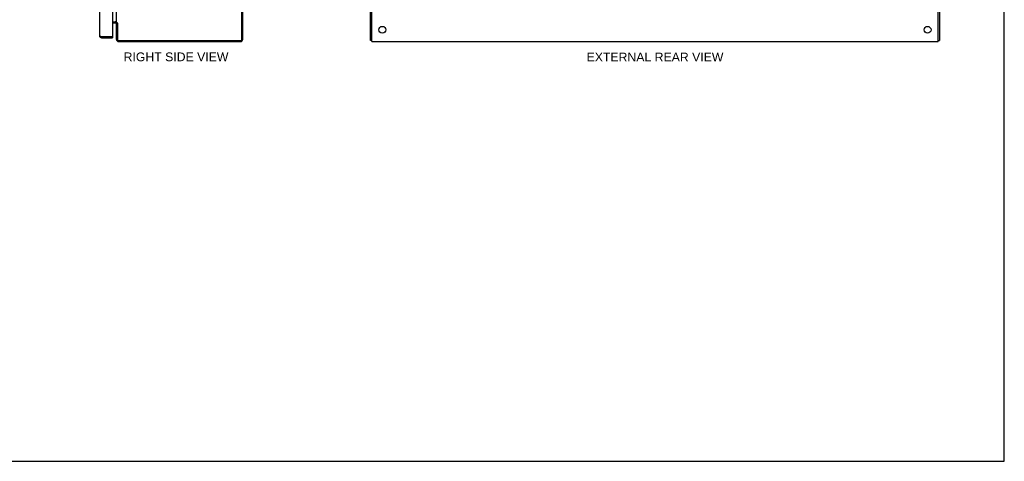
# Model space of a CAD drawing. Header units: inches. Extents: x 0 to 126, y 0 to 81.
# Tile 4 of 5: x 63 to 126, y 0 to 28. Entities that reach past the tile are written whole.
import ezdxf

# ---------------------------------------------------------------- set-up
doc = ezdxf.new("R2010")
doc.units = ezdxf.units.IN
doc.header["$LTSCALE"] = 6.919
doc.header["$MEASUREMENT"] = 0
doc.layers.get('0').update_dxf_attribs({"linetype": 'CONTINUOUS'})
doc.layers.add('02___PRT_ALL_AXES', color=7, linetype='CONTINUOUS')
doc.layers.add('DIMENSIONS', color=7, linetype='CONTINUOUS')
doc.styles.get("Standard").update_dxf_attribs({"font": 'arial.ttf'})

msp = doc.modelspace()

# ---------------------------------------------------------------- linework, layer by layer
at = {"color": 7, "linetype": 'Continuous'}
for p, q in [((125.8, 0), (125.8, 81.4)), ((69.667, 27.761), (69.606, 27.761)), ((69.649, 27.782), (69.623, 27.761)), ((68.668, 26.836), (68.668, 26.911)), ((69.343, 26.911), (69.358, 26.911)), ((69.358, 26.911), (69.358, 26.836)), ((85.767, 26.649), (85.692, 26.649)), ((121.617, 26.649), (121.692, 26.649)), ((0, 0), (125.8, 0))]:
    msp.add_line(p, q, dxfattribs=at)
at = {"color": 3, "linetype": 'Continuous'}
for p, q in [((68.533, 56.201), (68.533, 26.971)), ((69.358, 56.246), (69.358, 26.926)), ((77.543, 26.729), (77.543, 56.443)), ((77.606, 26.731), (77.606, 56.441)), ((85.692, 26.649), (85.692, 56.523)), ((85.767, 26.586), (85.767, 56.586)), ((121.617, 26.586), (121.617, 56.586)), ((121.692, 56.523), (121.692, 26.649)), ((69.606, 27.788), (69.606, 55.384)), ((69.358, 27.836), (69.59, 27.836)), ((69.536, 27.761), (69.358, 27.761)), ((69.606, 27.788), (69.647, 27.788)), ((69.606, 26.731), (69.606, 27.761)), ((69.659, 27.774), (69.662, 27.769)), ((69.669, 27.758), (69.669, 26.729)), ((68.668, 26.911), (69.343, 26.911)), ((68.668, 26.836), (69.358, 26.836)), ((69.749, 26.649), (77.463, 26.649)), ((69.751, 26.586), (77.461, 26.586)), ((85.767, 26.586), (121.617, 26.586))]:
    msp.add_line(p, q, dxfattribs=at)
for points in [[(69.59, 27.836), (69.59, 27.835), (69.59, 27.834), (69.59, 27.833), (69.59, 27.832), (69.59, 27.831), (69.591, 27.829), (69.591, 27.828), (69.592, 27.827), (69.593, 27.825), (69.594, 27.824)], [(69.59, 27.735), (69.59, 27.736), (69.59, 27.736), (69.59, 27.737), (69.59, 27.737), (69.59, 27.738), (69.591, 27.739), (69.592, 27.74), (69.593, 27.742), (69.594, 27.743), (69.595, 27.744), (69.597, 27.747)], [(69.594, 27.824), (69.595, 27.823), (69.596, 27.822), (69.597, 27.821)], [(69.597, 27.821), (69.6, 27.819), (69.601, 27.817), (69.602, 27.816), (69.603, 27.815), (69.604, 27.814), (69.604, 27.813), (69.605, 27.812), (69.605, 27.811), (69.606, 27.809), (69.606, 27.808)], [(69.597, 27.747), (69.599, 27.748), (69.6, 27.75), (69.601, 27.752)], [(69.601, 27.752), (69.602, 27.753), (69.603, 27.755), (69.604, 27.756), (69.605, 27.758)], [(69.647, 27.788), (69.649, 27.787), (69.65, 27.786), (69.651, 27.785), (69.652, 27.784), (69.653, 27.783), (69.654, 27.781), (69.655, 27.78), (69.656, 27.779), (69.656, 27.778), (69.657, 27.777), (69.658, 27.776), (69.658, 27.775), (69.659, 27.774)], [(69.662, 27.769), (69.662, 27.768), (69.663, 27.767), (69.664, 27.766), (69.664, 27.765), (69.665, 27.763), (69.666, 27.762), (69.667, 27.761), (69.668, 27.76), (69.669, 27.758)], [(68.533, 26.971), (68.533, 26.969), (68.534, 26.966), (68.535, 26.964), (68.537, 26.961), (68.54, 26.959), (68.543, 26.956), (68.547, 26.954), (68.551, 26.951), (68.555, 26.949), (68.561, 26.946), (68.566, 26.944), (68.572, 26.941), (68.579, 26.939), (68.585, 26.936), (68.593, 26.934), (68.6, 26.931), (68.608, 26.929), (68.616, 26.926), (68.624, 26.924), (68.633, 26.921)], [(68.633, 26.921), (68.641, 26.919), (68.65, 26.916), (68.668, 26.911)]]:
    msp.add_lwpolyline(points, dxfattribs=at)
at = {"color": 7, "linetype": 'Continuous'}
msp.add_lwpolyline([(69.649, 27.782), (69.65, 27.781), (69.651, 27.78), (69.653, 27.779), (69.654, 27.777), (69.656, 27.776), (69.658, 27.776)], dxfattribs=at)
for centre, radius, start, end in [((69.536, 27.691), 0.145, 66.12872, 90), ((69.536, 27.691), 0.145, 38.75492, 41.98833), ((68.668, 26.971), 0.06, 238.21451, 270)]:
    msp.add_arc(centre, radius, start, end, dxfattribs=at)
at = {"color": 3, "linetype": 'Continuous'}
for centre, radius, start, end in [((69.536, 27.691), 0.07, 3.23084, 90), ((68.668, 26.971), 0.135, 180, 270), ((69.343, 26.926), 0.015, 270, 360), ((69.751, 26.731), 0.145, 180, 270), ((69.749, 26.729), 0.08, 180, 270), ((77.461, 26.731), 0.145, 270, 360), ((77.463, 26.729), 0.08, 270, 360)]:
    msp.add_arc(centre, radius, start, end, dxfattribs=at)
at = {"layer": '02___PRT_ALL_AXES', "color": 3, "linetype": 'Continuous'}
for centre in [(86.439, 27.336), (120.942, 27.336)]:
    msp.add_circle(centre, 0.219, dxfattribs=at)

# ---------------------------------------------------------------- texts
at = {"layer": 'DIMENSIONS', "color": 2, "linetype": 'Continuous', "char_height": 0.555, "attachment_point": 2, "line_spacing_factor": 0.9}
for s, insert, width in [('RIGHT SIDE VIEW', (73.382, 25.899), 6.61874), ('EXTERNAL REAR VIEW', (103.695, 25.886), 8.64067)]:
    msp.add_mtext(s, dxfattribs=dict(at, insert=insert, width=width))

doc.saveas('drawing.dxf')
